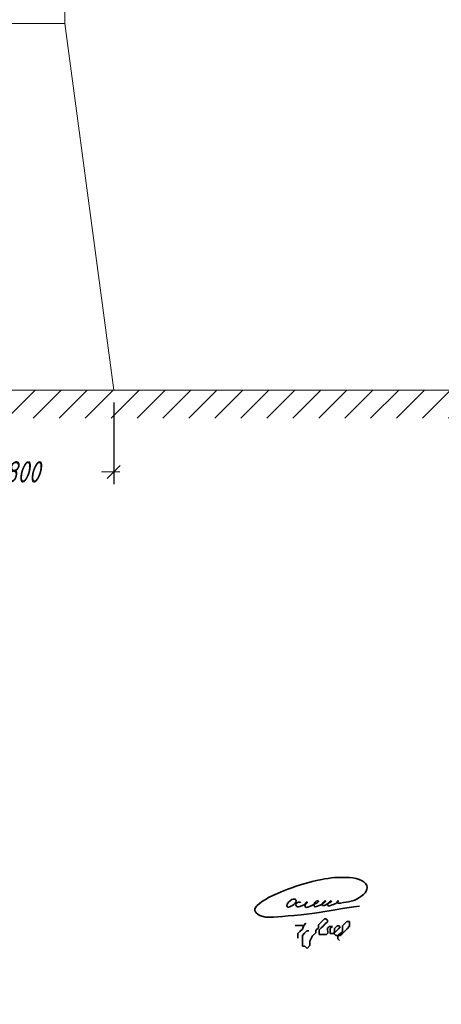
# Model space of a CAD drawing. Header units: millimetres. Extents: x 0 to 297, y 0 to 420.
# Tile 2 of 30: x 106 to 175, y 0 to 161. Entities that reach past the tile are written whole.
import ezdxf

# ---------------------------------------------------------------- set-up
doc = ezdxf.new("R2010")
doc.units = ezdxf.units.MM
doc.linetypes.add('K5LT_BASIC', pattern=[0])
doc.linetypes.add('K5LT_THIN', pattern=[0])
doc.layers.add('Подписи', color=7, linetype='Continuous')
doc.layers.add('Системный слой', color=7, linetype='Continuous')
doc.layers.get('Подписи').off()
doc.styles.add('KDIMTEXTSTYLE', font='GOST_AU.SHX', dxfattribs={"width": 0.96, "oblique": 15, "height": 5})
doc.dimstyles.new('KDIMSTYLE (0.01)', dxfattribs={"dimtxt": 5, "dimasz": 1, "dimexe": 2, "dimexo": 0, "dimgap": 1, "dimtad": 1, "dimlfac": 150, "dimtxsty": 'KDIMTEXTSTYLE', "dimsah": 1, "dimcen": 0, "dimdle": 1, "dimadec": 0, "dimazin": 0, "dimtfac": 0.667, "dimtmove": 0, "dimatfit": 3, "dimfxl": 0, "dimtvp": 1, "dimtolj": 1, "dimtzin": 0, "dimarcsym": 0})

# ---------------------------------------------------------------- blocks, each defined once
blk = doc.blocks.new('U3')
at = {"layer": 'Системный слой', "color": 3, "linetype": 'K5LT_BASIC', "lineweight": 35, "true_color": 0x00ff00}
for p, q in [((151.3778624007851, 12.90716828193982), (151.957170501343, 12.90716828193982)), ((151.957170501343, 12.90716828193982), (152.3991932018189, 12.90716814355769)), ((152.3991932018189, 12.90716814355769), (152.8201841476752, 12.90732815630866)), ((152.8193947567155, 12.90664824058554), (152.566846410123, 12.30678322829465)), ((152.8205840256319, 12.90830840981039), (152.8193947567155, 12.90664824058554)), ((152.8201841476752, 12.90732815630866), (153.1618232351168, 13.24922548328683)), ((153.1618232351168, 13.24922548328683), (152.8205840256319, 12.90830840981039)), ((155.1848391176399, 12.52762181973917), (155.1849070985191, 12.98577427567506)), ((155.1849070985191, 12.98577427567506), (155.7561042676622, 13.55645760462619)), ((155.7561042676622, 13.55645760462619), (156.1874159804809, 13.98759412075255)), ((156.2401896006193, 13.09199041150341), (155.9559976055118, 12.8077984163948)), ((156.1874159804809, 13.98759412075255), (156.4321756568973, 13.98744611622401)), ((156.6593699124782, 13.51075412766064), (156.2401896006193, 13.09199041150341)), ((156.4321756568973, 13.98744611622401), (156.6595708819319, 13.75972774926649)), ((156.6595708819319, 13.75972774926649), (156.6593699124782, 13.51075412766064)), ((159.5152963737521, 13.20569571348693), (159.1366450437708, 12.82680467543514)), ((159.8625699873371, 13.55323607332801), (159.5152963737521, 13.20569571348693)), ((160.2732791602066, 13.55361971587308), (159.8625699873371, 13.55323607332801)), ((160.2734648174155, 13.2169363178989), (160.2732791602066, 13.55361971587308)), ((160.2736066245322, 12.76442459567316), (160.2734648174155, 13.2169363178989)), ((152.1563741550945, 11.89645694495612), (151.8303096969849, 11.57018384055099)), ((151.8303096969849, 11.57018384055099), (151.8304302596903, 11.19123930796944)), ((152.566846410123, 12.30678322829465), (152.1563741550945, 11.89645694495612)), ((152.9267614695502, 11.62698927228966), (152.5690681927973, 11.26902982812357)), ((153.2950260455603, 11.99557732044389), (152.9267614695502, 11.62698927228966)), ((153.6112347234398, 11.9957167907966), (153.2950260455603, 11.99557732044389)), ((154.2221306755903, 11.17537583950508), (154.758536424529, 11.71189671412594)), ((154.758536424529, 11.71189671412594), (154.7586114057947, 12.10149849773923)), ((154.7586114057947, 12.10149849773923), (155.1848391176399, 12.52762181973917)), ((155.6507662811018, 12.50256731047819), (155.3351692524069, 12.18674178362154)), ((155.3351692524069, 12.18674178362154), (155.3353365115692, 11.72175477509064)), ((155.3353365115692, 11.72175477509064), (155.3354778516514, 11.40621179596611)), ((155.3354778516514, 11.40621179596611), (155.5903695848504, 11.40632520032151)), ((155.5903695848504, 11.40632520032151), (156.0534420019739, 11.40632502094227)), ((155.9559976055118, 12.8077984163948), (155.6507662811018, 12.50256731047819)), ((156.0534420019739, 11.40632502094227), (156.4953159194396, 11.40645838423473)), ((156.4953159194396, 11.40645838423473), (156.7270313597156, 11.63855223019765)), ((156.6939776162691, 12.42060135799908), (156.7267690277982, 12.50119285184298)), ((156.7270313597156, 11.63855223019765), (156.6939776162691, 12.42060135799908)), ((156.7267690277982, 12.50119285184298), (156.9796059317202, 12.75371505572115)), ((156.9796059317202, 12.75371505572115), (157.4843444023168, 12.75338664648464)), ((157.3052885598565, 12.57441515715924), (157.1368370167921, 12.40580443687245)), ((157.1368370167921, 12.40580443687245), (157.1370592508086, 11.93223073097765)), ((157.1370592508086, 11.93223073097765), (157.1372307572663, 11.59559651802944)), ((157.1372307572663, 11.59559651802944), (157.4846110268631, 11.59577245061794)), ((157.4843444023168, 12.75338664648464), (157.3052885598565, 12.57441515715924)), ((157.4846110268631, 11.59577245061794), (157.7164579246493, 11.59589012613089)), ((157.831644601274, 12.01633719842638), (157.7160217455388, 11.59537174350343)), ((157.7160217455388, 11.59537174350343), (158.0530173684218, 11.25887885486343)), ((157.7164579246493, 11.59589012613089), (158.126721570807, 12.00656791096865)), ((158.2416529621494, 12.81649813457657), (157.8315892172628, 12.40584221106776)), ((157.8315892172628, 12.40584221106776), (157.831644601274, 12.01633719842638)), ((158.126721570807, 12.00656791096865), (158.4529818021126, 12.33282773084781)), ((158.599718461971, 12.81680679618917), (158.2416529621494, 12.81649813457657)), ((158.4579998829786, 11.36557394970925), (158.3893497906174, 11.25848959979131)), ((158.4529818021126, 12.33282773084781), (158.76835968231, 12.64842594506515)), ((159.1365066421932, 11.84755014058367), (158.4579998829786, 11.36557394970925)), ((158.76835968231, 12.64842594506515), (158.599718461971, 12.81680679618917)), ((158.768755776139, 11.25911549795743), (159.0529715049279, 11.5435376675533)), ((159.0529715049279, 11.5435376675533), (159.4424330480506, 11.9329992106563)), ((159.1367810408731, 12.39511371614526), (159.1365066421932, 11.84755014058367)), ((159.1366450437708, 12.82680467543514), (159.1367810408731, 12.39511371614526)), ((159.4424330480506, 11.9329992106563), (159.873920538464, 12.36448638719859)), ((159.873920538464, 12.36448638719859), (160.2736066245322, 12.76442459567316)), ((151.8304302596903, 11.19123930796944), (151.8304302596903, 10.81272360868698)), ((152.5690681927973, 11.26902982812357), (152.569274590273, 10.7111167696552)), ((152.569274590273, 10.7111167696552), (152.5692742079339, 10.1427113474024)), ((152.5692742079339, 10.1427113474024), (152.569523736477, 9.511690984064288)), ((153.7903500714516, 10.35472010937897), (154.2221306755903, 11.17537583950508)), ((153.7904410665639, 9.60720552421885), (153.7903500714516, 10.35472010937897)), ((158.0530173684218, 11.25887885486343), (158.3898954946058, 11.25897717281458)), ((158.3893497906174, 11.25848959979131), (158.3896756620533, 10.69032921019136)), ((158.3896756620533, 10.69032921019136), (158.6526377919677, 10.42751416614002)), ((158.3898954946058, 11.25897717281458), (158.768755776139, 11.25911549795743)), ((152.569523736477, 9.511690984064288), (152.9801832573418, 9.511691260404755)), ((152.9801832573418, 9.511691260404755), (153.338041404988, 9.153955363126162)), ((153.338041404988, 9.153955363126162), (153.7904410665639, 9.60720552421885))]:
    blk.add_line(p, q, dxfattribs=at)
blk = doc.blocks.new('U4')
at = {"layer": 'Системный слой', "color": 3, "linetype": 'K5LT_BASIC', "lineweight": 35, "true_color": 0x00ff00}
for p, q in [((151.5698651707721, 19.33028385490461), (150.8246810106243, 19.06026796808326)), ((152.4505302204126, 19.59446467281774), (151.5698651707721, 19.33028385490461)), ((153.0397578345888, 19.7639322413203), (152.4505302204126, 19.59446467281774)), ((153.6335992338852, 19.93063541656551), (153.0397578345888, 19.7639322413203)), ((154.1999307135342, 20.07875227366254), (153.6335992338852, 19.93063541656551)), ((154.9057339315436, 20.23328903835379), (154.1999307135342, 20.07875227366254)), ((155.73274478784, 20.40811723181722), (154.9057339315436, 20.23328903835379)), ((156.194573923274, 20.49755370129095), (155.73274478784, 20.40811723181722)), ((156.767519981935, 20.59406274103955), (156.194573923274, 20.49755370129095)), ((157.3094415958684, 20.6735911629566), (156.767519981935, 20.59406274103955)), ((157.8322514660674, 20.71828113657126), (157.3094415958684, 20.6735911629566)), ((158.4288619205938, 20.74415631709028), (157.8322514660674, 20.71828113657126)), ((159.0824642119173, 20.7525404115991), (158.4288619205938, 20.74415631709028)), ((159.6527713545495, 20.74419037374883), (159.0824642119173, 20.7525404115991)), ((160.3021585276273, 20.71385729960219), (159.6527713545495, 20.74419037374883)), ((160.8234695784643, 20.66682904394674), (160.3021585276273, 20.71385729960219)), ((161.355503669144, 20.57278829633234), (160.8234695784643, 20.66682904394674)), ((161.8730838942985, 20.40531872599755), (161.355503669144, 20.57278829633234)), ((162.2568617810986, 20.22901898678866), (161.8730838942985, 20.40531872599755)), ((162.5992569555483, 20.02850008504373), (162.2568617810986, 20.22901898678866)), ((162.8867390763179, 19.76222561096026), (162.5992569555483, 20.02850008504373)), ((163.1076331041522, 19.45101639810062), (162.8867390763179, 19.76222561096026)), ((163.169297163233, 19.1107979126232), (163.1076331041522, 19.45101639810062)), ((147.7418396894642, 17.81732983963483), (147.1660125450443, 17.52268027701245)), ((148.5011130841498, 18.14710578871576), (147.7418396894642, 17.81732983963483)), ((149.1256578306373, 18.39313775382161), (148.5011130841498, 18.14710578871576)), ((149.636520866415, 18.61208034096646), (149.1256578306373, 18.39313775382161)), ((150.1785205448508, 18.82055666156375), (149.636520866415, 18.61208034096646)), ((150.8246810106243, 19.06026796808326), (150.1785205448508, 18.82055666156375)), ((162.1310119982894, 17.60877067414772), (162.561531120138, 17.96700760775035)), ((162.561531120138, 17.96700760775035), (162.8256764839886, 18.23122201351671)), ((162.8256764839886, 18.23122201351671), (163.0102063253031, 18.50994548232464)), ((163.0102063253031, 18.50994548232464), (163.1331782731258, 18.82119225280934)), ((163.1331782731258, 18.82119225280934), (163.169297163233, 19.1107979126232)), ((145.1068756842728, 16.12425972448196), (144.8985175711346, 15.84631097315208)), ((145.5434800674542, 16.50636124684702), (145.1068756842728, 16.12425972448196)), ((146.0716185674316, 16.87119701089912), (145.5434800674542, 16.50636124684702)), ((146.5511623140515, 17.16311852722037), (146.0716185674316, 16.87119701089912)), ((147.1660125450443, 17.52268027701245), (146.5511623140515, 17.16311852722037)), ((150.0276378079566, 16.17126806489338), (150.0789852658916, 16.37390937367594)), ((150.0691754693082, 16.00290903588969), (150.0276378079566, 16.17126806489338)), ((150.0789852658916, 16.37390937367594), (150.1814021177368, 16.52453760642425)), ((150.1814021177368, 16.52453760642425), (150.3206142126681, 16.68606817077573)), ((150.320613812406, 16.68606857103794), (150.5653172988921, 16.92345485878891)), ((150.5653172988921, 16.92345485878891), (150.874754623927, 17.12664764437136)), ((150.9565533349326, 16.1683086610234), (150.7123787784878, 16.02823621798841)), ((150.874754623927, 17.12664764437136), (151.0774752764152, 17.19174985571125)), ((151.1776759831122, 16.33083645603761), (150.9565533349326, 16.1683086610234)), ((151.0774752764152, 17.19174985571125), (151.3162805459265, 17.19167735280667)), ((151.3955522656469, 16.53638596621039), (151.1776759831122, 16.33083645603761)), ((151.3162805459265, 17.19167735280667), (151.4754588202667, 17.13372898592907)), ((151.5150911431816, 16.71015427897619), (151.3955522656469, 16.53638596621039)), ((151.4754588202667, 17.13372898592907), (151.55107166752, 17.03777554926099)), ((151.571185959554, 16.46588968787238), (151.5079228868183, 16.29754649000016)), ((151.5079228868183, 16.29754649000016), (151.5514473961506, 16.09855487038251)), ((151.5712765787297, 16.90920260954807), (151.5150911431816, 16.71015427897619)), ((151.55107166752, 17.03777554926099), (151.5712765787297, 16.90920260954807)), ((151.7213073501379, 16.61612227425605), (151.571185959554, 16.46588968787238)), ((151.8877931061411, 16.69475287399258), (151.7213073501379, 16.61612227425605)), ((152.0362120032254, 16.71523098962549), (151.8877931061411, 16.69475287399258)), ((152.2207961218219, 16.68510729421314), (152.0362120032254, 16.71523098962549)), ((152.2824733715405, 16.62347923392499), (152.2207961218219, 16.68510729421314)), ((152.3080006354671, 16.04808031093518), (152.4998388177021, 16.12047400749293)), ((152.4998388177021, 16.12047400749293), (152.7061945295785, 16.20075550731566)), ((152.7061945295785, 16.20075550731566), (152.9630464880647, 16.32314979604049)), ((152.9630464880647, 16.32314979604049), (153.1041967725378, 16.39916159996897)), ((153.0171701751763, 16.26501471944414), (153.0033788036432, 16.11088626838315)), ((153.0033788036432, 16.11088626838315), (153.0172328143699, 15.97912694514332)), ((153.0549758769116, 16.4314970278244), (153.0171701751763, 16.26501471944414)), ((153.1274945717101, 16.57087037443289), (153.0549758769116, 16.4314970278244)), ((153.1041967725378, 16.39916159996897), (153.2416920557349, 16.48240729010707)), ((153.2156106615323, 16.67460783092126), (153.1274945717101, 16.57087037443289)), ((153.3790812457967, 16.75026692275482), (153.2156106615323, 16.67460783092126)), ((153.2416920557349, 16.48240729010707), (153.3339474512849, 16.57471649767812)), ((153.3339474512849, 16.57471649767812), (153.3791336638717, 16.68507099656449)), ((153.3791336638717, 16.68507099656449), (153.3790812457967, 16.75026692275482)), ((153.7188460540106, 15.99826423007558), (154.0235728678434, 16.12772333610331)), ((154.0235728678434, 16.12772333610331), (154.23383336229, 16.21789155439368)), ((154.23383336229, 16.21789155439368), (154.4542565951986, 16.3267806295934)), ((154.4542565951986, 16.3267806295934), (154.6212838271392, 16.41308240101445)), ((154.5241784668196, 16.42838303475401), (154.4739551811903, 16.27009554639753)), ((154.4739551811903, 16.27009554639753), (154.4739845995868, 16.16953604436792)), ((154.4739845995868, 16.16953604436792), (154.514224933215, 16.05146504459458)), ((154.5719343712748, 16.54906605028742), (154.5241784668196, 16.42838303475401)), ((154.6824400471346, 16.72999388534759), (154.5719343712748, 16.54906605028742)), ((154.6212838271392, 16.41308240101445), (154.7944524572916, 16.4968954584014)), ((154.8519972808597, 16.85864278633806), (154.6824400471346, 16.72999388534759)), ((154.7944524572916, 16.4968954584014), (154.9679936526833, 16.5946279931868)), ((155.0546597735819, 16.91325827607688), (154.8519972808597, 16.85864278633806)), ((154.9679936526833, 16.5946279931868), (155.1089338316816, 16.71041049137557)), ((155.0523168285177, 16.06107458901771), (155.3136029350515, 16.16721357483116)), ((155.1838794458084, 16.90223784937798), (155.0546597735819, 16.91325827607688)), ((155.1089338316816, 16.71041049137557), (155.1663462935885, 16.78283440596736)), ((155.1663462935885, 16.78283440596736), (155.1838794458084, 16.90223784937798)), ((155.3136029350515, 16.16721357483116), (155.4694917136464, 16.23911107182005)), ((155.4694917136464, 16.23911107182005), (155.6830800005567, 16.34065989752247)), ((155.6830800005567, 16.34065989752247), (155.8414091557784, 16.43868653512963)), ((155.903988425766, 16.55150958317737), (155.8161162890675, 16.35304385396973)), ((155.8161162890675, 16.35304385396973), (155.8161504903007, 16.25754643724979)), ((155.8161504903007, 16.25754643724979), (155.8588410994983, 16.18209421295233)), ((155.8414091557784, 16.43868653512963), (155.9871961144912, 16.53420516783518)), ((155.8588410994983, 16.18209421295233), (155.9331032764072, 16.14072372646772)), ((155.9882098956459, 16.6734767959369), (155.903988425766, 16.55150958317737)), ((155.9331032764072, 16.14072372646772), (156.0424712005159, 16.14077023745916)), ((155.9871961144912, 16.53420516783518), (156.1430222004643, 16.63725698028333)), ((156.0649028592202, 16.77529478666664), (155.9882098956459, 16.6734767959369)), ((156.0424712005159, 16.14077023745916), (156.1756808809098, 16.17832504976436)), ((156.2610506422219, 16.93943848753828), (156.0649028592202, 16.77529478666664)), ((156.1430222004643, 16.63725698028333), (156.2912375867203, 16.74530154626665)), ((156.1756808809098, 16.17832504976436), (156.3065131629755, 16.24016535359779)), ((156.3118521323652, 16.9358245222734), (156.2610506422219, 16.93943848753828)), ((156.2912375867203, 16.74530154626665), (156.3603031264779, 16.82405152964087)), ((156.3065131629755, 16.24016535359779), (156.5726491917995, 16.37952430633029)), ((156.3602542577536, 16.90110603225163), (156.3118521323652, 16.9358245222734)), ((156.3603031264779, 16.82405152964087), (156.3602542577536, 16.90110603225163)), ((156.5726491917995, 16.37952430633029), (156.7572315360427, 16.47980639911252)), ((156.7769610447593, 16.51996322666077), (156.6723607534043, 16.30721763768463)), ((156.6723607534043, 16.30721763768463), (156.7101417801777, 16.1614885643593)), ((156.7101417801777, 16.1614885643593), (156.8258679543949, 16.09869824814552)), ((156.7572315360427, 16.47980639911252), (156.9418594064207, 16.57030419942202)), ((156.9007852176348, 16.67651295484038), (156.7769610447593, 16.51996322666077)), ((156.8258679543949, 16.09869824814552), (157.0260381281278, 16.12480502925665)), ((156.9925659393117, 16.77483843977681), (156.9007852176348, 16.67651295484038)), ((156.9418594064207, 16.57030419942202), (157.1679560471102, 16.67822969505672)), ((157.1525801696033, 16.88972687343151), (156.9925659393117, 16.77483843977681)), ((157.0260381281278, 16.12480502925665), (157.1940205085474, 16.17558121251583)), ((157.2612319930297, 16.91631952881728), (157.1525801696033, 16.88972687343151)), ((157.1679560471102, 16.67822969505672), (157.2825250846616, 16.73824789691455)), ((157.1940205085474, 16.17558121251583), (157.4190932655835, 16.25466552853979)), ((157.3450339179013, 16.89053543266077), (157.2612319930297, 16.91631952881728)), ((157.2825250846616, 16.73824789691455), (157.3476629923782, 16.80609008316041)), ((157.3476629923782, 16.80609008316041), (157.3450339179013, 16.89053543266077)), ((157.4190932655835, 16.25466552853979), (157.6653514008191, 16.34364095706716)), ((157.6653514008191, 16.34364095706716), (157.8538451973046, 16.42536181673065)), ((157.8538451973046, 16.42536181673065), (158.030629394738, 16.51127231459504)), ((158.030629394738, 16.51127231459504), (158.1725050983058, 16.60610908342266)), ((158.1725050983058, 16.60610908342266), (158.2899852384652, 16.71338250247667)), ((158.3064732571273, 16.78996870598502), (158.2597141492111, 16.65588361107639)), ((158.2597141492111, 16.65588361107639), (158.2889787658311, 16.58042765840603)), ((158.2889787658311, 16.58042765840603), (158.4625083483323, 16.53557435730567)), ((158.2899852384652, 16.71338250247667), (158.4042888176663, 16.83549099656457)), ((158.4345723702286, 16.96072186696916), (158.3064732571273, 16.78996870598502)), ((158.4042888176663, 16.83549099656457), (158.4463370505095, 16.91426403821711)), ((158.4463370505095, 16.91426403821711), (158.4345723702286, 16.96072186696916)), ((158.4625083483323, 16.53557435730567), (158.8202225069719, 16.55949099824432)), ((158.8202225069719, 16.55949099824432), (159.2934389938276, 16.62584551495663)), ((159.2934389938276, 16.62584551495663), (159.7132468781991, 16.68919868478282)), ((159.7132468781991, 16.68919868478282), (160.1005539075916, 16.75503822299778)), ((160.1005539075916, 16.75503822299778), (160.5273251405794, 16.84521678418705)), ((160.5273251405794, 16.84521678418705), (160.9764095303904, 16.98245428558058)), ((160.9764095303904, 16.98245428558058), (161.3781944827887, 17.15986855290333)), ((161.3781944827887, 17.15986855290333), (161.8196167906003, 17.40233582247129)), ((161.8196167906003, 17.40233582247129), (162.1310119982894, 17.60877067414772)), ((144.8985175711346, 15.84631097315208), (144.8247645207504, 15.58137071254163)), ((144.8247645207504, 15.58137071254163), (144.8248605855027, 15.32503972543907)), ((144.8248605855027, 15.32503972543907), (144.9734616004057, 15.00866476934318)), ((144.9734616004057, 15.00866476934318), (145.3390054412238, 14.69760500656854)), ((145.3390054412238, 14.69760500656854), (145.6177339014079, 14.53476698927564)), ((145.6177339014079, 14.53476698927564), (145.9365072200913, 14.40804860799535)), ((150.1578327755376, 15.91415043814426), (150.0691754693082, 16.00290903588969)), ((150.3170291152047, 15.89496251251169), (150.1578327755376, 15.91415043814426)), ((150.2433473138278, 14.46629213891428), (151.2267167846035, 14.54466507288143)), ((150.5171939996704, 15.94369409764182), (150.3170291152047, 15.89496251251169)), ((150.7123787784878, 16.02823621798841), (150.5171939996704, 15.94369409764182)), ((151.2267167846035, 14.54466507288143), (152.3918509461, 14.64453075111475)), ((151.5514473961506, 16.09855487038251), (151.6582560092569, 15.99183494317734)), ((151.6582560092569, 15.99183494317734), (151.7867873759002, 15.93939496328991)), ((151.7867873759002, 15.93939496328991), (151.9533008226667, 15.93945033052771)), ((151.9533008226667, 15.93945033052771), (152.1352776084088, 15.98422226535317)), ((152.1352776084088, 15.98422226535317), (152.3080006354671, 16.04808031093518)), ((152.3918509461, 14.64453075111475), (153.2520294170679, 14.74463507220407)), ((153.0172328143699, 15.97912694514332), (153.0808209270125, 15.87258465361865)), ((153.0808209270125, 15.87258465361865), (153.2127800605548, 15.83906947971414)), ((153.2127800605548, 15.83906947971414), (153.3575446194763, 15.86345775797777)), ((153.2520294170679, 14.74463507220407), (154.2009917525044, 14.87262383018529)), ((153.3575446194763, 15.86345775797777), (153.4906265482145, 15.90786587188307)), ((153.4906265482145, 15.90786587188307), (153.7188460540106, 15.99826423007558)), ((154.2009917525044, 14.87262383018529), (155.2909778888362, 15.01593560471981)), ((154.514224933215, 16.05146504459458), (154.5695634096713, 15.99617732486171)), ((154.5695634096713, 15.99617732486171), (154.6727170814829, 15.96856364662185)), ((154.6727170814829, 15.96856364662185), (154.8662480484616, 16.00130551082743)), ((154.8662480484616, 16.00130551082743), (155.0523168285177, 16.06107458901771)), ((155.2909778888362, 15.01593560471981), (156.2288957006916, 15.15560781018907)), ((156.2288957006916, 15.15560781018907), (156.959651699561, 15.27573057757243)), ((156.959651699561, 15.27573057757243), (157.9589444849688, 15.45365292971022)), ((157.9589444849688, 15.45365292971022), (159.1348224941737, 15.66310683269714)), ((159.1348224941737, 15.66310683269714), (160.211647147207, 15.8150532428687)), ((160.211647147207, 15.8150532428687), (161.0038273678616, 15.91657297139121)), ((161.0038273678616, 15.91657297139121), (161.9090369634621, 16.05382209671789)), ((145.9365072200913, 14.40804860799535), (146.53583585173, 14.27572783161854)), ((146.53583585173, 14.27572783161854), (147.1269424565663, 14.2412679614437)), ((147.1269424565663, 14.2412679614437), (147.859706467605, 14.25988864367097)), ((147.859706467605, 14.25988864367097), (148.5775485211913, 14.3190285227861)), ((148.5775485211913, 14.3190285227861), (149.3082504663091, 14.38540238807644)), ((149.3082504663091, 14.38540238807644), (150.2433473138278, 14.46629213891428))]:
    blk.add_line(p, q, dxfattribs=at)
blk = doc.blocks.new('KDIMARROW_03')
at = {"layer": 'Системный слой', "color": 0, "linetype": 'K5LT_BASIC', "lineweight": 35}
blk.add_line((-1.060500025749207, -1.060500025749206), (1.060500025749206, 1.060500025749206), dxfattribs=at)
at = {"layer": 'Системный слой', "color": 0, "linetype": 'K5LT_THIN', "lineweight": 9}
for q in [(-1, 0), (2, -2.449293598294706e-16)]:
    blk.add_line((0, 0), q, dxfattribs=at)

msp = doc.modelspace()

# ---------------------------------------------------------------- hatches: boundary and pattern name
at = {"layer": 'Системный слой'}
h = msp.add_hatch(dxfattribs=at)
h.set_pattern_fill('Металл', style=0, pattern_type=0)
h.set_pattern_definition([(45, (0, 0), (-2.121320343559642, 2.121320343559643), [])])
h.paths.add_polyline_path([(270.0987631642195, 95.84845050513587), (270.0987631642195, 100.4293619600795), (81.75209649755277, 100.4293619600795), (81.75209649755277, 95.84845050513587)])

# ---------------------------------------------------------------- linework, layer by layer
at = {"layer": 'Системный слой', "color": 4, "linetype": 'K5LT_THIN', "lineweight": 9, "true_color": 0x00ffff}
for p, q in [((113.7520964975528, 160.4293619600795), (113.7520964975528, 307.7626952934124)), ((97.75209649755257, 160.4293619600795), (113.7520964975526, 160.4293619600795)), ((121.7520964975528, 100.4293619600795), (113.7520964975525, 160.4293619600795)), ((81.75209649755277, 100.4293619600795), (270.0987631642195, 100.4293619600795)), ((89.75209649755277, 100.4293619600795), (121.7520964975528, 100.4293619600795))]:
    msp.add_line(p, q, dxfattribs=at)

# ---------------------------------------------------------------- block references
at = {"layer": 'Подписи'}
for name in ['U4', 'U3']:
    msp.add_blockref(name, (0, 0), dxfattribs=at)

# ---------------------------------------------------------------- dimensions: what is measured, and where the dimension line sits
at = {"layer": 'Системный слой', "color": 4, "true_color": 0x00ffff}
msp.add_linear_dim(base=(89.75209649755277, 87.08907277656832), p1=(121.7520964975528, 100.4293619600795), p2=(89.75209649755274, 100.4293619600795), location=(105.7520964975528, 87.08907277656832), dimstyle='KDIMSTYLE (0.01)', override={"dimexo": 2, "dimpost": '\\H3.5;\\W0.96;\\Q15;<>', "dimblk1": 'KDIMARROW_03', "dimblk2": 'KDIMARROW_03', "dimse1": 0, "dimse2": 0, "dimclrt": 7, "dimtolj": 1}, dxfattribs=at).render()

doc.saveas('drawing.dxf')
